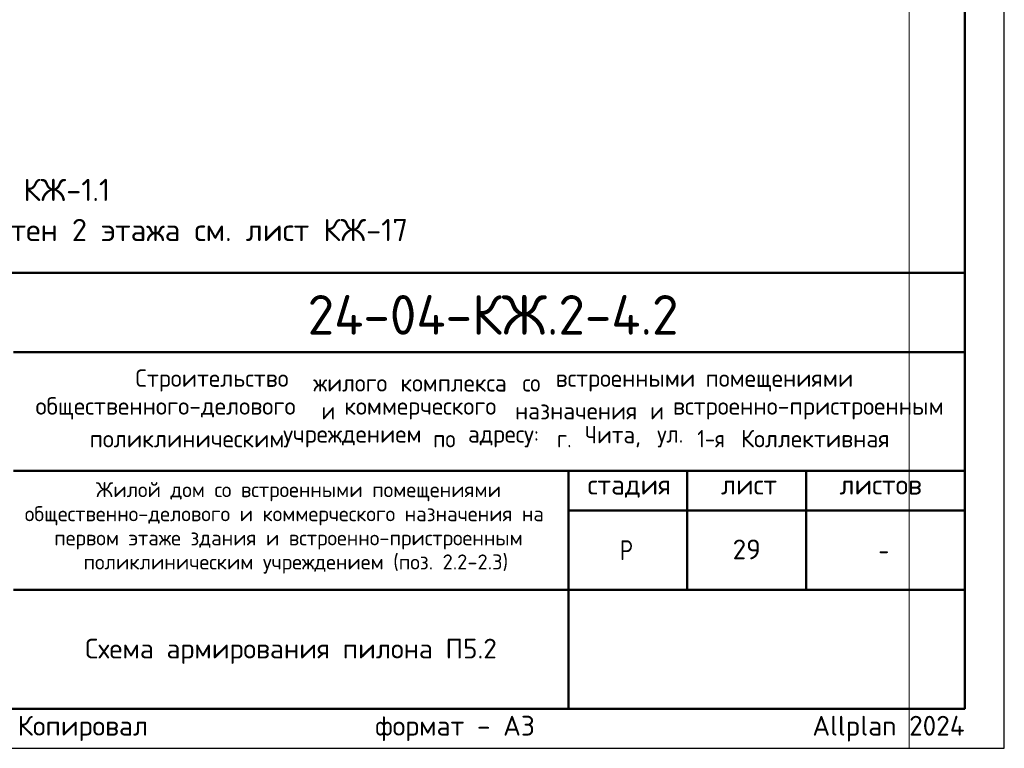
# Model space of a CAD drawing. Header units: millimetres. Extents: x -12 to 50400, y 0 to 35640.
# Tile 8 of 10: x 35493 to 50400, y 0 to 11033. Entities that reach past the tile are written whole.
import ezdxf

# ---------------------------------------------------------------- set-up
doc = ezdxf.new("R2010")
doc.units = ezdxf.units.MM
doc.layers.add('Standard', color=7, linetype='Continuous', lineweight=25)
doc.layers.add('Надписи', color=7, linetype='Continuous', lineweight=25)
doc.styles.add('ISOCPEUR', font='txt')

msp = doc.modelspace()

# ---------------------------------------------------------------- linework, layer by layer
at = {"layer": 'Standard', "color": 7, "linetype": 'Continuous', "lineweight": 50, "transparency": 33554687}
for p, q in [((27600, 7200), (49800, 7200)), ((35400, 6000), (49800, 6000)), ((35400, 4200), (49800, 4200)), ((43800, 2400), (43800, 4200)), ((45600, 2400), (45600, 4200)), ((47400, 2400), (47400, 4200)), ((43800, 3600), (49800, 3600)), ((35400, 2400), (49800, 2400)), ((43800, 600), (43800, 2400)), ((43800, 600), (43800, 2400))]:
    msp.add_line(p, q, dxfattribs=at)
at = {"layer": 'Standard', "color": 7, "linetype": 'Continuous', "lineweight": 25, "transparency": 33554687}
for p, q in [((49800, 600), (49800, 7200)), ((27600, 600), (49800, 600)), ((27600, 600), (49800, 600)), ((27600, 600), (49800, 600))]:
    msp.add_line(p, q, dxfattribs=at)
at = {"layer": 'Standard', "color": 7, "linetype": 'Continuous', "lineweight": 13, "transparency": 33554687}
for points in [[(-12, 0), (48960, 0), (48960, 35640)], [(50400, 35640), (0, 35640), (0, 0), (50400, 0), (50400, 35640)]]:
    msp.add_lwpolyline(points, dxfattribs=at)
at = {"layer": 'Standard', "color": 7, "linetype": 'Continuous', "lineweight": 25, "transparency": 33554687}
msp.add_lwpolyline([(0, 0), (50400, 0), (50400, 35640), (0, 35640), (0, 0)], close=True, dxfattribs=at)
at = {"layer": 'Standard', "color": 7, "linetype": 'Continuous', "lineweight": 50, "transparency": 33554687}
msp.add_lwpolyline([(2400, 35040), (49800, 35040), (49800, 600), (2400, 600), (2400, 35040)], close=True, dxfattribs=at)
at = {"layer": 'Standard', "color": 7, "linetype": 'Continuous', "lineweight": 25, "transparency": 33554687}
msp.add_lwpolyline([(49800, 7200), (27600, 7200), (27600, 600), (49800, 600), (49800, 7200)], dxfattribs=at)

# ---------------------------------------------------------------- texts
at = {"layer": 'Standard', "color": 7, "linetype": 'Continuous', "lineweight": 13, "transparency": 33554687, "insert": (27600, 8624), "char_height": 336, "width": 13966.68, "attachment_point": 1, "line_spacing_factor": 1.084337}
msp.add_mtext('\\A1;{\\fISOCPEUR|i0|b0;\\H335.999994;\\W1.000000;\\C7;1. Ведомость расхода стали см. лист КЖ-1.1}\\P{\\fISOCPEUR|i0|b0;\\H335.999994;\\W1.000000;\\C7;2. Опалубочный план конструкции стен 2 этажа см. лист КЖ-17}\\P', dxfattribs=at)
at = {"layer": 'Standard', "color": 7, "linetype": 'Continuous', "lineweight": 50, "transparency": 33554687, "insert": (39852, 6262), "char_height": 600, "width": 6110.08, "attachment_point": 7, "style": 'ISOCPEUR'}
msp.add_mtext('\\W0.98;24-04-КЖ.2-4.2', dxfattribs=at)
at = {"layer": 'Standard', "color": 7, "linetype": 'Continuous', "lineweight": 25, "transparency": 33554687, "style": 'ISOCPEUR'}
for s, insert, char_height, width, attachment_point in [('\\W0.98;Строительство ', (37245, 5402), 264, 2820.83, 7), ('\\W0.96;жилого ', (39937, 5402), 264, 1446.12, 7), ('\\W0.97;комплекса ', (41257, 5402), 264, 1975.29, 7), ('\\W0.90;со ', (43105, 5402), 264, 620.97, 7), ('\\W0.98;встроенными ', (43607, 5402), 264, 2398.16, 7), ('\\W0.98;помещениями', (45877, 5402), 264, 2292.21, 7), ('\\W0.99;общественного-делового ', (35733, 4980), 264, 4457.19, 7), ('\\W0.87;и ', (40063, 4980), 264, 457.48, 7), ('\\W0.98;коммерческого ', (40406, 4980), 264, 2714.91, 7), ('\\W0.97;назначения ', (42993, 4980), 264, 2173.24, 7), ('\\W0.87;и ', (45039, 4980), 264, 457.46, 7), ('\\W0.99;встроенно-пристроенным', (45382, 4980), 264, 4298.92, 7), ('\\W0.95;Чита, ', (44049, 4557), 264, 1221.07, 7), ('\\W0.86;1-я ', (45752, 4557), 264, 773.52, 7), ('\\W0.98;Коллективная', (46412, 4557), 264, 2450.61, 7), ('\\W0.98;поликлиническим ', (36552, 4557), 264, 3058.06, 7), ('\\W0.98;учреждением ', (39482, 4557), 264, 2397.9, 7), ('\\W0.91;по ', (41752, 4557), 264, 647.69, 7), ('\\W0.96;адресу: ', (42280, 4557), 264, 1472.67, 7), ('\\W0.89;г. ', (43627, 4557), 264, 539.49, 7), ('\\W0.92;ул. ', (45145, 4557), 264, 728.23, 7), ('\\W0.99;стадия    лист     листов', (44091, 3795), 300, 5247.11, 7), ('\\W0.80;Р', (44580, 2850), 300, 359.84, 7), ('\\W0.78;-', (48495, 2850), 300, 326.39, 7), ('\\A1;{\\fISOCPEUR|i0|b0;\\H300.000000;\\W1.000000;\\C7;Схема армирования пилона П5.2}\\P', (39600, 1660), 300, 6238.54, 2)]:
    msp.add_mtext(s, dxfattribs=dict(at, insert=insert, char_height=char_height, width=width, attachment_point=attachment_point))
at = {"layer": 'Standard', "color": 7, "linetype": 'Continuous', "lineweight": 18, "transparency": 33554687, "char_height": 228, "attachment_point": 7, "style": 'ISOCPEUR'}
for s, insert, width in [('\\W0.99;Жилой дом со встроенными помещениями', (36647, 3741), 6015.25), ('\\W0.99;общественно-делового и коммерческого назначения на', (35570, 3376), 8168.16), ('\\W0.99;первом этаже здания и встроенно-пристроенным', (36015, 3011), 7279.77), ('\\W0.99;поликлиническим учреждением (поз. 2.2-2.3)', (36459, 2646), 6390.3)]:
    msp.add_mtext(s, dxfattribs=dict(at, insert=insert, width=width))
at = {"layer": 'Standard', "color": 8, "linetype": 'Continuous', "lineweight": 13, "transparency": 33554687, "insert": (49800, 297), "char_height": 300, "width": 14099.36, "attachment_point": 6, "style": 'ISOCPEUR'}
msp.add_mtext('\\A1;{\\fISOCPEUR|i0|b0;\\H300.000000;\\W1.000000;\\C8;Копировал                  формат - А3                      Allplan 2024}\\P', dxfattribs=at)
at = {"layer": 'Надписи', "color": 7, "linetype": 'Continuous', "lineweight": 13, "transparency": 33554687, "insert": (46500, 3012), "char_height": 300, "width": 551.25, "attachment_point": 5, "style": 'ISOCPEUR'}
msp.add_mtext('\\A1;{\\fISOCPEUR|i0|b0;\\H300.000000;\\W1.000000;\\C7;29}\\P', dxfattribs=at)

doc.saveas('drawing.dxf')
